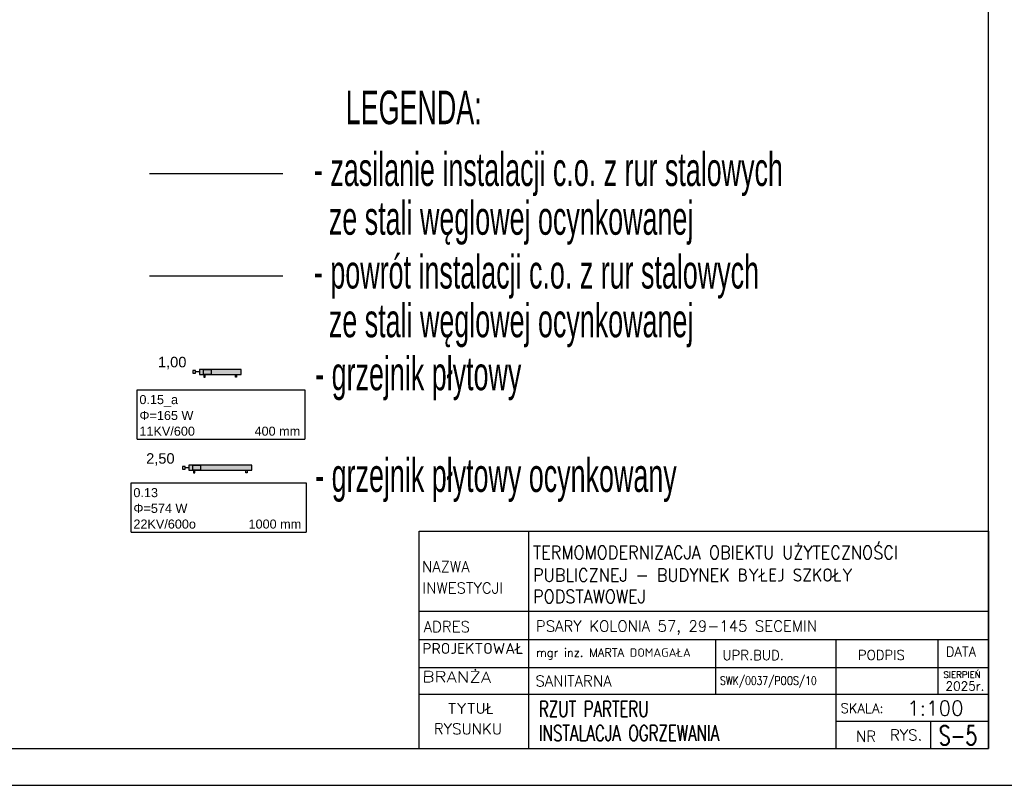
# Model space of a CAD drawing. Header units: millimetres. Extents: x 50532 to 99257, y 49161 to 61325.
# Tile 13 of 95: x 66514 to 68395, y 49161 to 50623. Entities that reach past the tile are written whole.
import ezdxf
from ezdxf.enums import TextEntityAlignment as Align
from ezdxf.lldxf.tags import DXFTag

# ---------------------------------------------------------------- set-up
doc = ezdxf.new("R2010")
doc.units = ezdxf.units.MM
for name, color, linetype, true_color in [('IS_Armatura_podłączeniowa_grz._dolnozas.', 7, 'SOLID', 0x000000), ('IS_Armatura_Therm', 7, 'SOLID', 0x000000), ('IS_Grzejniki_Plan_rzut', 7, 'SOLID', 0x000000)]:
    doc.layers.add(name, color=color, linetype=linetype, true_color=true_color)
doc.layers.add('IS_KT_OPIS', color=100, linetype='Continuous', lineweight=15)
doc.layers.add('IS_Powrót', color=5, linetype='DASH', lineweight=30, true_color=0x0000ff)
doc.layers.add('IS_Zasilanie', color=1, linetype='SOLID', lineweight=30, true_color=0xff0000)
for name, color, linetype in [('IS_Text_Armatury_Therm', 7, 'Continuous'), ('IS_Text_Odbiornikow_Therm', 7, 'Continuous'), ('TABELKA', 7, 'Continuous')]:
    doc.layers.add(name, color=color, linetype=linetype)
doc.styles.add('_S50', font='GOTHIC.TTF', dxfattribs={"width": 0.7, "height": 100})
doc.styles.add('ROMANS', font='romans', dxfattribs={"width": 0.8, "height": 8})
doc.styles.get("Standard").update_dxf_attribs({"font": 'GOTHIC.TTF'})
tags = doc.linetypes.add('DASH', pattern=[15, 10, -5]).pattern_tags.tags
tags[6:7] = [DXFTag(74, 4), DXFTag(75, 0), DXFTag(340, '0'), DXFTag(46, 0.0), DXFTag(50, 0.0), DXFTag(44, 0.0), DXFTag(45, 0.0)]
tags[4:5] = [DXFTag(74, 4), DXFTag(75, 0), DXFTag(340, '0'), DXFTag(46, 0.0), DXFTag(50, 0.0), DXFTag(44, 0.0), DXFTag(45, 0.0)]
tags = doc.linetypes.add('SOLID', pattern=[10, 10, 0]).pattern_tags.tags
tags[6:7] = [DXFTag(74, 4), DXFTag(75, 0), DXFTag(340, '0'), DXFTag(46, 0.0), DXFTag(50, 0.0), DXFTag(44, 0.0), DXFTag(45, 0.0)]
tags[4:5] = [DXFTag(74, 4), DXFTag(75, 0), DXFTag(340, '0'), DXFTag(46, 0.0), DXFTag(50, 0.0), DXFTag(44, 0.0), DXFTag(45, 0.0)]

# ---------------------------------------------------------------- blocks, each defined once
blk = doc.blocks.new('G$CEC579726')
at = {"layer": 'TABELKA'}
for points in [[(0, 415.1), (1087.9, 415.1)], [(0, 104.3), (0, 415.1)], [(208.7, 415.1), (208.7, 104.3)], [(1087.9, 415.1), (1087.9, 0)], [(0, 262.6), (1087.9, 262.6)], [(0, 208.7), (1087.9, 208.7)], [(566, 208.7), (566, 104.3)], [(796.2, 208.7), (796.2, 104.3)], [(990.7, 208.7), (990.7, 104.3)], [(0, 154.8), (1087.9, 154.8)], [(0, 104.3), (1087.9, 104.3)], [(0, 104.3), (1087.9, 104.3)], [(0, 0), (0, 104.3)], [(208.7, 104.3), (208.7, 0)], [(796.2, 104.3), (796.2, 0)], [(796.2, 52.2), (1087.9, 52.2)], [(976.7, 52.2), (976.7, 0)], [(0, 0), (1087.9, 0)], [(0, 0), (1087.9, 0)]]:
    blk.add_lwpolyline(points, dxfattribs=at)
at = {"layer": 'TABELKA', "style": 'ROMANS'}
for s, height, width, p in [('TERMOMODERNIZACJA OBIEKTU UŻYTECZNOŚCI', 25.039, 0.9, (217.4, 362.1)), ('PUBLICZNEJ - BUDYNEK BYŁEJ SZKOŁY ', 25.039, 0.9, (217.4, 319.1)), ('PODSTAWOWEJ', 25.039, 0.9, (217.4, 278.1)), ('SWK/0037/POOS/10', 16.023, 0.8, (574.9, 121.9))]:
    blk.add_text(s, height=height, dxfattribs=dict(at, width=width)).set_placement(p)
for s, height, p in [('NAZWA ', 20.87, (5.1, 337)), ('INWESTYCJI', 20.87, (6.1, 296.3)), ('PSARY KOLONIA 57, 29-145 SECEMIN', 20.866, (222.9, 223.6)), ('ADRES', 20.87, (8.4, 222.4)), ('mgr inz. MARTA DOMAGAŁA', 16.023, (223.1, 175.5)), ('PODPIS', 18.51, (838.2, 169.6)), ('DATA', 18.51, (1006.1, 176)), ('UPR.BUD.', 18.51, (579.4, 169.3)), ('SIERPIEŃ', 12, (1001.8, 135.2)), ('SANITARNA', 20.87, (221.9, 118.8)), ('2025r.', 16.87, (1005.6, 111.2)), ('TYTUŁ', 20.87, (54.1, 66.3)), ('SKALA:', 18.51, (804.9, 68)), ('1:100', 28, (932.3, 63.2)), ('RYSUNKU', 20.87, (27.9, 27.4)), ('NR', 20.87, (834.4, 13)), ('RYS.', 20.87, (899.4, 15.6))]:
    blk.add_text(s, height=height, dxfattribs=at).set_placement(p)
at = {"layer": 'TABELKA', "style": 'ROMANS', "width": 0.904724}
blk.add_text('PROJEKTOWAŁ', height=20.866, dxfattribs=at).set_placement((5.9, 181), (199.2, 181), align=Align.FIT)
at = {"layer": 'TABELKA', "style": 'ROMANS', "width": 1.112575}
blk.add_text('BRANŻA', height=20.87, rotation=359.4887, dxfattribs=at).set_placement((5.9, 127.1), (137.5, 125.9), align=Align.FIT)

msp = doc.modelspace()

# ---------------------------------------------------------------- hatches: boundary and pattern name
at = {"layer": 'IS_Grzejniki_Plan_rzut'}
for points in [[(66857.3, 49945.3), (66937.3, 49945.3), (66937.3, 49955.3), (66857.3, 49955.3)], [(66837.3, 49762.4), (66957.3, 49762.4), (66957.3, 49772.4), (66837.3, 49772.4)]]:
    msp.add_hatch(color=8, dxfattribs=at).paths.add_polyline_path(points)

# ---------------------------------------------------------------- linework, layer by layer
at = {"layer": 'IS_Armatura_podłączeniowa_grz._dolnozas.'}
for p, q in [((66880.3, 49954.3), (66864.3, 49954.3)), ((66864.3, 49954.3), (66864.3, 49946.3)), ((66880.3, 49946.3), (66880.3, 49954.3)), ((66864.3, 49946.3), (66880.3, 49946.3)), ((66860.3, 49771.4), (66844.3, 49771.4)), ((66844.3, 49771.4), (66844.3, 49763.4)), ((66860.3, 49763.4), (66860.3, 49771.4)), ((66844.3, 49763.4), (66860.3, 49763.4))]:
    msp.add_line(p, q, dxfattribs=at)
at = {"layer": 'IS_Armatura_Therm'}
for p, q in [((66849.8, 49952.8), (66844.8, 49952.8)), ((66844.8, 49952.8), (66844.8, 49947.8)), ((66849.8, 49947.8), (66849.8, 49952.8)), ((66844.8, 49947.8), (66849.8, 49947.8)), ((66857.3, 49950.3), (66849.8, 49950.3)), ((66829.8, 49769.9), (66824.8, 49769.9)), ((66824.8, 49769.9), (66824.8, 49764.9)), ((66824.8, 49764.9), (66829.8, 49764.9)), ((66829.8, 49764.9), (66829.8, 49769.9)), ((66837.3, 49767.4), (66829.8, 49767.4))]:
    msp.add_line(p, q, dxfattribs=at)
at = {"layer": 'IS_Grzejniki_Plan_rzut'}
for p, q in [((66937.3, 49955.3), (66857.3, 49955.3)), ((66857.3, 49955.3), (66857.3, 49945.3)), ((66937.3, 49945.3), (66937.3, 49955.3)), ((66857.3, 49945.3), (66937.3, 49945.3)), ((66866, 49945.3), (66866, 49940.3)), ((66866, 49940.3), (66868.5, 49940.3)), ((66868.5, 49940.3), (66868.5, 49945.3)), ((66926, 49940.3), (66926, 49945.3)), ((66928.5, 49940.3), (66926, 49940.3)), ((66928.5, 49945.3), (66928.5, 49940.3)), ((66957.3, 49772.4), (66837.3, 49772.4)), ((66837.3, 49772.4), (66837.3, 49762.4)), ((66957.3, 49762.4), (66957.3, 49772.4)), ((66837.3, 49762.4), (66957.3, 49762.4)), ((66846, 49762.4), (66846, 49757.4)), ((66846, 49757.4), (66848.5, 49757.4)), ((66848.5, 49757.4), (66848.5, 49762.4)), ((66946, 49757.4), (66946, 49762.4)), ((66948.5, 49757.4), (66946, 49757.4)), ((66948.5, 49762.4), (66948.5, 49757.4))]:
    msp.add_line(p, q, dxfattribs=at)
at = {"layer": 'IS_Powrót', "ltscale": 10}
msp.add_line((67016.5, 50133), (66761.9, 50133), dxfattribs=at)
at = {"layer": 'IS_Text_Odbiornikow_Therm', "linetype": 'SOLID'}
for p, q in [((66738.7, 49821.9), (66738.7, 49915.9)), ((66738.7, 49915.9), (67058.7, 49915.9)), ((67058.7, 49915.9), (67058.7, 49821.9)), ((66738.7, 49821.9), (67058.7, 49821.9)), ((66727.2, 49644.5), (66727.2, 49738.5)), ((66727.2, 49738.5), (67061.2, 49738.5)), ((67061.2, 49738.5), (67061.2, 49644.5)), ((66727.2, 49644.5), (67061.2, 49644.5))]:
    msp.add_line(p, q, dxfattribs=at)
at = {"layer": 'IS_Zasilanie'}
msp.add_line((67016.5, 50328.8), (66761.9, 50328.8), dxfattribs=at)
at = {"layer": 'TABELKA'}
for points in [[(62735.2, 49160.8), (68435.2, 49160.8), (68435.2, 52130.8), (62735.2, 52130.8)], [(62985.2, 49230.8), (68365.2, 49230.8), (68365.2, 52060.8), (62985.2, 52060.8)]]:
    msp.add_lwpolyline(points, close=True, dxfattribs=at)

# ---------------------------------------------------------------- block references
msp.add_blockref('G$CEC579726', (67277.4, 49230.8), dxfattribs=at)

# ---------------------------------------------------------------- texts
at = {"layer": 'IS_KT_OPIS', "color": 7, "linetype": 'ByBlock', "style": '_S50', "width": 0.6}
for s, p in [('LEGENDA:', (67137, 50423.6, -1392)), ('- zasilanie instalacji c.o. z rur stalowych ', (67076.2, 50305.5)), ('  ze stali węglowej ocynkowanej', (67076.2, 50212.4)), ('- powrót instalacji c.o. z rur stalowych ', (67076.2, 50109.7)), ('  ze stali węglowej ocynkowanej', (67076.2, 50016.6)), ('- grzejnik płytowy', (67078.7, 49915.4)), ('- grzejnik płytowy ocynkowany ', (67078.7, 49721.2))]:
    msp.add_text(s, height=64, dxfattribs=at).set_placement(p)
at = {"layer": 'IS_Text_Armatury_Therm', "linetype": 'SOLID', "char_height": 20, "attachment_point": 9}
for s, insert in [('{\\fArial|b0|i0|c0|p0;1,00  }', (66832.5, 49955.5)), ('{\\fArial|b0|i0|c0|p0;2,50  }', (66809.9, 49771.4))]:
    msp.add_mtext(s, dxfattribs=dict(at, insert=insert))
at = {"layer": 'IS_Text_Odbiornikow_Therm', "linetype": 'SOLID', "char_height": 17.28, "attachment_point": 7}
for s, insert in [('\\fArial|b0|i0;0.15_a', (66742.7, 49883.9)), ('\\fArial|b0|i0;Φ=165 W', (66742.7, 49858.3)), ('\\fArial|b0|i0;11KV/600', (66742.7, 49828.3)), ('\\fArial|b0|i0;400 mm', (66962.7, 49828.3)), ('\\fArial|b0|i0;0.13', (66731.2, 49710.9)), ('\\fArial|b0|i0;Φ=574 W', (66731.2, 49680.9)), ('\\fArial|b0|i0;22KV/600o', (66731.2, 49650.9)), ('\\fArial|b0|i0;1000 mm', (66951.2, 49650.9))]:
    msp.add_mtext(s, dxfattribs=dict(at, insert=insert))
at = {"layer": 'TABELKA', "style": 'ROMANS', "width": 0.7}
for s, p in [('RZUT PARTERU', (67506.1, 49291.6)), ('INSTALACJA OGRZEWANIA', (67506.1, 49245.4))]:
    msp.add_text(s, height=30, dxfattribs=at).set_placement(p)
at = {"layer": 'TABELKA', "lineweight": 30, "style": 'ROMANS', "width": 0.7}
msp.add_text('S-5', height=37, dxfattribs=at).set_placement((68270.2, 49237.3))

doc.saveas('drawing.dxf')
